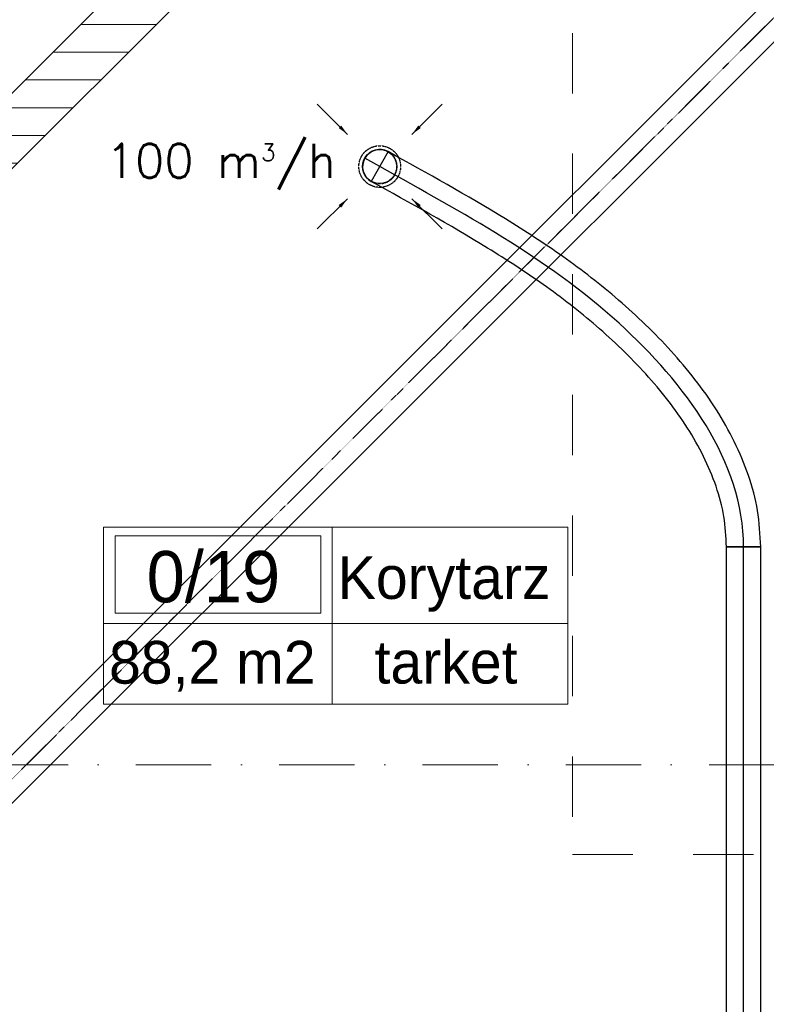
# Model space of a CAD drawing. Header units: millimetres. Extents: x -4612887 to -4536833, y -5457376 to -5415716.
# Tile 85 of 144: x -4590965 to -4587472, y -5438035 to -5433426. Entities that reach past the tile are written whole.
import ezdxf

# ---------------------------------------------------------------- set-up
doc = ezdxf.new("R2010")
doc.units = ezdxf.units.MM
doc.header["$MEASUREMENT"] = 0
for name, pattern in [('DASHDOT', [1, 0.5, -0.25, 0, -0.25]), ('DASHED', [0.75, 0.5, -0.25]), ('Kropki i Kreski', [670.277762, 352.777767, -176.388884, 0, -141.111112]), ('Przerywana', [564.444447, 282.222223, -282.222223])]:
    doc.linetypes.add(name, pattern=pattern)
doc.layers.get('0').update_dxf_attribs({"color": 8, "lineweight": 18})
for name, color, linetype, lineweight in [('FLUID-N1', 7, 'Continuous', 30), ('FLUID-W1', 7, 'Continuous', 30), ('FLUID-W1-160-ARRGR', 7, 'Continuous', 25), ('Osie', 8, 'Continuous', 18), ('Strefy', 8, 'Continuous', 18), ('TECHNOLOGIA', 8, 'Continuous', 18), ('Ściany wewnętrzne', 7, 'Continuous', 18)]:
    doc.layers.add(name, color=color, linetype=linetype, lineweight=lineweight)
doc.layers.add('FLUID-N1-SYM', color=7, linetype='Continuous')
doc.layers.add('FLUID-w1-SYM', color=7, linetype='Continuous')
doc.styles.add('FDBES', font='simplex.shx')
doc.styles.add('GENERATED_STYLE_3', font='txt')
doc.styles.add('GENERATED_STYLE_4', font='txt')
doc.linetypes.add('ZIGZAG', pattern='A,0.0001,-0.2,[131,ltypeshp.shx,S=0.2,R=0,X=-0.2,Y=0],-0.4,[131,ltypeshp.shx,S=0.2,R=180,X=0.2,Y=0],-0.2', length=0.8001)
doc.dimstyles.new('FDBES', dxfattribs={"dimscale": 50, "dimtxt": 4, "dimasz": 2.5, "dimexe": 0.8, "dimexo": 2, "dimgap": 1, "dimtad": 1, "dimdsep": 46, "dimtxsty": 'FDBES', "dimcen": 2.5, "dimclrd": 4, "dimclre": 5, "dimadec": 0, "dimazin": 0, "dimtfac": 1, "dimtmove": 0, "dimatfit": 3, "dimfxl": 1, "dimarcsym": 0})

# ---------------------------------------------------------------- blocks, each defined once
blk = doc.blocks.new('*U789')
at = {"color": 7, "linetype": 'DASHED'}
blk.add_circle((0, 0), 97.5, dxfattribs=at)
at = {"color": 0, "linetype": 'ByBlock', "lineweight": -2}
blk.add_circle((0, 0), 80, dxfattribs=at)
blk = doc.blocks.new('*U1132')
at = {"color": 32, "linetype": 'Continuous', "lineweight": -2}
for p, q in [((-2250, -80), (-2250, 80)), ((2250, 80), (2250, -80))]:
    blk.add_line(p, q, dxfattribs=at)
at = {"color": 0, "linetype": 'ByBlock', "lineweight": -2}
for p, q in [((-2250, 80), (2250, 80)), ((-2250, -80), (2250, -80))]:
    blk.add_line(p, q, dxfattribs=at)
at = {"layer": 'FLUID-w1-SYM', "color": 7, "linetype": 'Continuous'}
blk.add_line((-2250, 0), (2250, 0), dxfattribs=at)
blk = doc.blocks.new('*U965')
at = {"color": 0, "linetype": 'ByBlock', "lineweight": -2}
for p, q in [((-4950, 80), (4950, 80)), ((-4950, -80), (4950, -80))]:
    blk.add_line(p, q, dxfattribs=at)
at = {"layer": 'FLUID-N1-SYM', "color": 7, "linetype": 'DASHDOT'}
blk.add_line((-4950, 0), (4950, 0), dxfattribs=at)
blk = doc.blocks.new('*U790')
at = {"color": 32, "linetype": 'Continuous', "lineweight": -2}
blk.add_line((1782.7, -1780.5), (1622.7, -1780.5), dxfattribs=at)
at = {"color": 0, "linetype": 'ByBlock', "lineweight": -2}
blk.add_arc((0, 0), 80, 60.6024, 240.6024, dxfattribs=at)
at = {"color": 7, "linetype": 'DASHED', "lineweight": -2}
blk.add_arc((0, 0), 80, 240.6024, 60.6024, dxfattribs=at)
at = {"color": 32, "linetype": 'ZIGZAG', "lineweight": -2, "ltscale": 50}
for points in [[(1782.7, -1780.5), (1767.6, -1609.9), (1725.2, -1445.4), (1575.1, -1138.2), (1363.2, -863.5), (1117.5, -624.8), (857.5, -421.8), (588.6, -245.3), (39.3, 69.7)], [(1622.7, -1780.5), (1610, -1637.6), (1573.7, -1496.8), (1440.2, -1224.2), (1244.7, -970.9), (1013, -745.9), (764.9, -552.3), (505, -381.7), (-39.3, -69.7)]]:
    blk.add_spline(points, degree=3, dxfattribs=at)
at = {"layer": 'FLUID-w1-SYM', "color": 7, "linetype": 'Continuous'}
for p, q in [((39.3, 69.7), (-39.3, -69.7)), ((0, 0), (-69.7, 39.3))]:
    blk.add_line(p, q, dxfattribs=at)
at = {"layer": 'FLUID-w1-SYM', "color": 7, "linetype": 'Continuous', "start_tangent": (0, 1), "end_tangent": (-0.871235, 0.490867)}
blk.add_spline([(1702.7, -1780.5), (1119.6, -733.5), (0, 0)], degree=3, dxfattribs=at)

msp = doc.modelspace()

# ---------------------------------------------------------------- hatches: boundary and pattern name
at = {"layer": 'Ściany wewnętrzne', "linetype": 'Continuous'}
h = msp.add_hatch(dxfattribs=at)
h.set_pattern_fill('CEGŁA_ZWYKŁA__3__', color=8, style=0, pattern_type=2)
h.set_pattern_definition([(0, (-4559356.9, -5416807.61), (0, 130), [])])
h.paths.add_polyline_path([(-4589671.3, -5432439), (-4592109.5, -5434877.2), (-4592003.4, -5434983.2), (-4591932.7, -5435053.9), (-4589317.7, -5432439)])

# ---------------------------------------------------------------- linework, layer by layer
at = {"layer": 'Osie', "color": 8, "linetype": 'Kropki i Kreski'}
msp.add_line((-4551857, -5436914.1), (-4607179.5, -5436914.1), dxfattribs=at)
at = {"layer": 'Strefy', "color": 8, "linetype": 'Continuous'}
for p, q in [((-4590572.4, -5435801), (-4588400.3, -5435801)), ((-4590572.4, -5436629.2), (-4590572.4, -5435801)), ((-4589503.2, -5435801), (-4589503.2, -5436629.2)), ((-4588400.3, -5435801), (-4588400.3, -5436629.2)), ((-4590519, -5435842.4), (-4589556.6, -5435842.4)), ((-4590519, -5436203.8), (-4590519, -5435842.4)), ((-4589556.6, -5435842.4), (-4589556.6, -5436203.8)), ((-4589556.6, -5436203.8), (-4590519, -5436203.8)), ((-4590572.4, -5436252.7), (-4588400.3, -5436252.7)), ((-4588400.3, -5436629.2), (-4590572.4, -5436629.2))]:
    msp.add_line(p, q, dxfattribs=at)
at = {"layer": 'TECHNOLOGIA', "color": 10, "linetype": 'Przerywana'}
msp.add_lwpolyline([(-4588379.1, -5437333.9), (-4580971.9, -5437333.9), (-4580971.9, -5428786.7), (-4583649.1, -5428786.7), (-4588379.1, -5433488.2), (-4588379.1, -5437333.9)], dxfattribs=at)
at = {"layer": 'Ściany wewnętrzne', "color": 8, "linetype": 'Continuous', "flags": 128}
for points in [[(-4589671.3, -5432439), (-4592109.5, -5434877.2)], [(-4591932.7, -5435053.9), (-4589317.7, -5432439)]]:
    msp.add_lwpolyline(points, dxfattribs=at)

# ---------------------------------------------------------------- block references
at = {"layer": 'FLUID-N1', "color": 162, "linetype": 'Continuous', "rotation": 45}
msp.add_blockref('*U965', (-4587588.6, -5433568.3), dxfattribs=at)
at = {"layer": 'FLUID-W1', "color": 32, "linetype": 'Continuous'}
for name, p, rotation in [('*U789', (-4589280.6, -5434113.1), 180), ('*U1132', (-4587578, -5438143.6), 90)]:
    msp.add_blockref(name, p, dxfattribs=dict(at, rotation=rotation))
msp.add_blockref('*U790', (-4589280.6, -5434113.1), dxfattribs=at)

# ---------------------------------------------------------------- texts
at = {"layer": 'FLUID-W1-160-ARRGR', "color": 60, "insert": (-4590024.4, -5434113.1), "char_height": 160, "attachment_point": 5, "style": 'FDBES'}
msp.add_mtext('100 m{\\A2;\\H0.5x;3}/h\\P', dxfattribs=at)
at = {"layer": 'Strefy', "color": 8, "linetype": 'Continuous', "attachment_point": 4}
for s, insert, char_height, style in [('{0/19}', (-4590371, -5436034.6), 240, 'GENERATED_STYLE_4'), ('{Korytarz}', (-4589476.9, -5436067.2), 200, 'GENERATED_STYLE_3'), ('{tarket}', (-4589304.7, -5436434.6), 200, 'GENERATED_STYLE_3'), ('{88,2 m2}', (-4590547, -5436452.3), 200, 'GENERATED_STYLE_3')]:
    msp.add_mtext(s, dxfattribs=dict(at, insert=insert, char_height=char_height, style=style))

# ---------------------------------------------------------------- leaders
at = {"layer": 'FLUID-W1-160-ARRGR'}
for points in [[(-4589431.3, -5433962.4), (-4589572.8, -5433820.9)], [(-4589129.9, -5433962.4), (-4588988.5, -5433820.9)], [(-4589431.3, -5434263.8), (-4589572.8, -5434405.2)], [(-4589129.9, -5434263.8), (-4588988.5, -5434405.2)]]:
    msp.add_leader(points, dimstyle='FDBES', override={"dimscale": 20, "dimclrd": 7}, dxfattribs=at)

doc.saveas('drawing.dxf')
